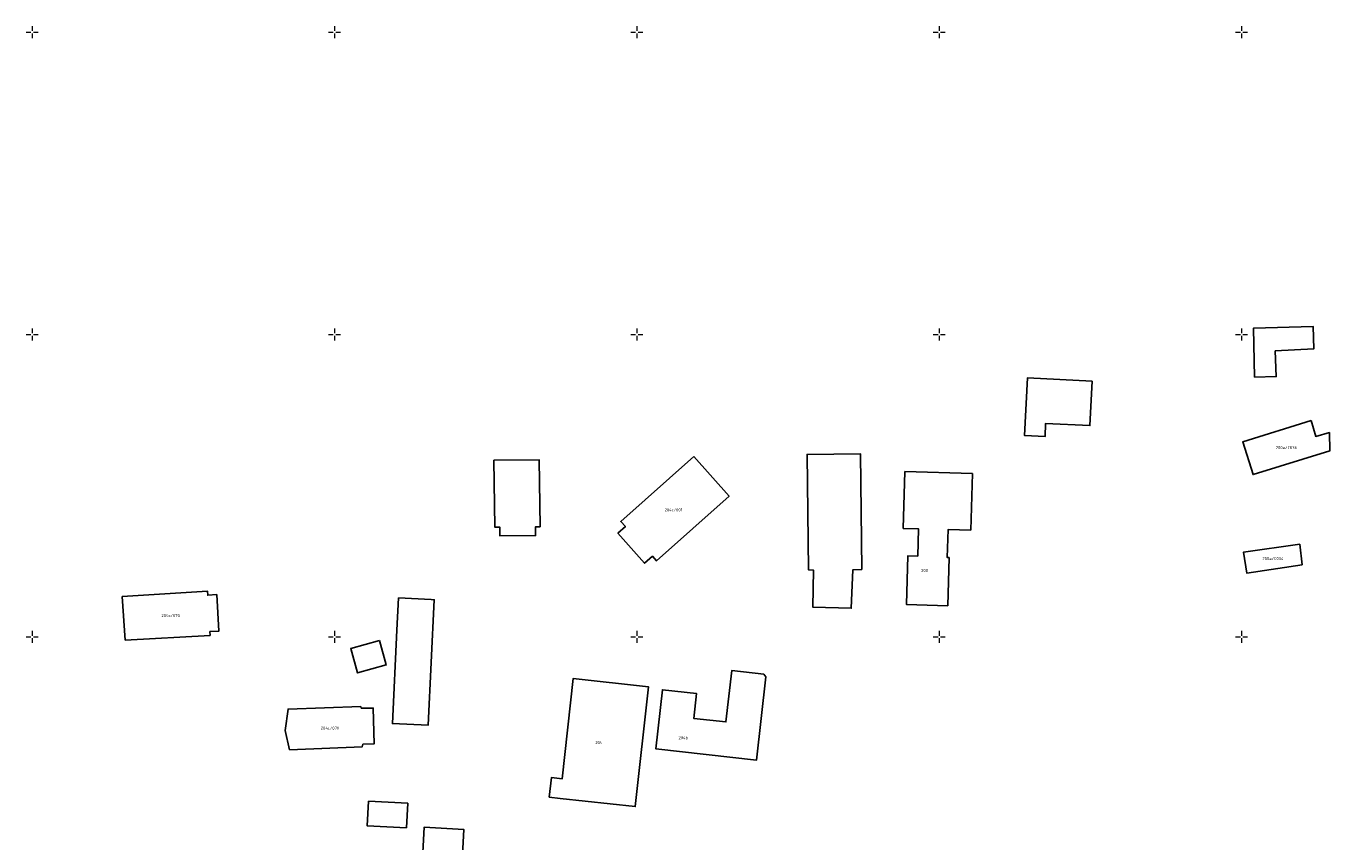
# Model space of a CAD drawing. Header units: metres. Extents: x 132947 to 136301, y 465956 to 467151.
# Tile 23 of 28: x 135499 to 135715, y 466816 to 466951. Entities that reach past the tile are written whole.
import ezdxf
from ezdxf.enums import TextEntityAlignment as Align

# ---------------------------------------------------------------- set-up
doc = ezdxf.new("R2010")
doc.units = ezdxf.units.M
doc.layers.get('0').update_dxf_attribs({"color": 8})
doc.layers.add('B-XX-OG-BEBOUWING-GV', color=8, linetype='Continuous')
doc.layers.add('N-WE-OG-BEBOUWING_HUISNUMMER-T25', color=7, linetype='Continuous', lineweight=25)
doc.layers.add('S100_Ruitkruis', color=8, linetype='Continuous', lineweight=18)
doc.styles.add('NLCS-ISO-M200-T25', font='NLCS-ISO.ttf', dxfattribs={"height": 0.5})

# ---------------------------------------------------------------- blocks, each defined once
blk = doc.blocks.new('ruitkruis')
for p, q in [((-2, 0), (-0.4, 0)), ((0, 2), (0, 0.4)), ((0.4, 0), (2, 0)), ((0, -0.4), (0, -2))]:
    blk.add_line(p, q)

msp = doc.modelspace()

# ---------------------------------------------------------------- linework, layer by layer
at = {"layer": 'B-XX-OG-BEBOUWING-GV'}
for points in [[(135702.13, 466892.93), (135705.74, 466893.04), (135705.56, 466897.3), (135711.94, 466897.62), (135711.82, 466901.35), (135701.95, 466901.03)], [(135675.29, 466892.3), (135664.59, 466892.83), (135664.12, 466883.3), (135667.5, 466883.13), (135667.6, 466885.3), (135674.93, 466884.94)], [(135711.51, 466885.77), (135700.2, 466882.25), (135701.89, 466876.83), (135714.61, 466880.78), (135714.53, 466883.8), (135712.26, 466883.15)], [(135609.4, 466879.82), (135597.35, 466869.09), (135598.1, 466868.25), (135596.87, 466867.15), (135601.29, 466862.19), (135602.58, 466863.34), (135603.26, 466862.58), (135615.24, 466873.27)], [(135637.21, 466861.13), (135636.98, 466880.28), (135628.14, 466880.17), (135628.36, 466861.11), (135629.19, 466861.06), (135629.08, 466854.93), (135635.44, 466854.73), (135635.74, 466861.11)], [(135584, 466868.23), (135583.87, 466879.28), (135576.36, 466879.2), (135576.49, 466868.15), (135577.33, 466868.16), (135577.35, 466866.69), (135583.26, 466866.76), (135583.24, 466868.22)], [(135655.23, 466867.65), (135655.5, 466877.01), (135644.32, 466877.34), (135644.04, 466867.94), (135646.59, 466867.86), (135646.46, 466863.36), (135644.83, 466863.41), (135644.59, 466855.36), (135651.4, 466855.16), (135651.64, 466863.11), (135651.33, 466863.12), (135651.47, 466867.76)], [(135710.04, 466861.9), (135709.61, 466865.33), (135700.33, 466864.02), (135700.84, 466860.57)], [(135529.38, 466850.91), (135530.9, 466850.98), (135530.54, 466857), (135529.03, 466856.9), (135528.98, 466857.59), (135514.89, 466856.66), (135515.39, 466849.47), (135529.42, 466850.26)], [(135565.96, 466856.19), (135560.6, 466856.45), (135560.33, 466851.12), (135559.58, 466835.66), (135565.51, 466835.42), (135566.51, 466856.16)], [(135557.42, 466849.41), (135552.69, 466848.07), (135553.83, 466844.04), (135558.56, 466845.38)], [(135587.3, 466823.31), (135599.73, 466821.94), (135601.92, 466841.75), (135589.49, 466843.13), (135587.65, 466826.54), (135585.86, 466826.74), (135585.5, 466823.51)], [(135621.33, 466843.39), (135620.97, 466843.84), (135615.68, 466844.43), (135614.74, 466835.94), (135609.41, 466836.53), (135609.86, 466840.65), (135604.22, 466841.28), (135603.14, 466831.49), (135619.81, 466829.64)], [(135554.41, 466838.21), (135554.33, 466838.49), (135542.32, 466838.07), (135541.87, 466834.54), (135542.58, 466831.34), (135554.6, 466831.84), (135554.69, 466832.25), (135556.54, 466832.3), (135556.4, 466838.24)], [(135561.9, 466818.41), (135562.11, 466822.49), (135555.64, 466822.83), (135555.43, 466818.76)], [(135563.92, 466801.82), (135570.49, 466801.47), (135571.38, 466818.17), (135564.81, 466818.52)]]:
    msp.add_lwpolyline(points, close=True, dxfattribs=at)

# ---------------------------------------------------------------- block references
at = {"layer": 'S100_Ruitkruis', "xscale": 0.5, "yscale": 0.5, "zscale": 0.5}
for p in [(135500, 466950), (135550, 466950), (135600, 466950), (135650, 466950), (135700, 466950), (135500, 466900), (135550, 466900), (135600, 466900), (135650, 466900), (135700, 466900), (135500, 466850), (135550, 466850), (135600, 466850), (135650, 466850), (135700, 466850)]:
    msp.add_blockref('ruitkruis', p, dxfattribs=at)

# ---------------------------------------------------------------- texts
at = {"layer": 'N-WE-OG-BEBOUWING_HUISNUMMER-T25', "style": 'NLCS-ISO-M200-T25'}
for s, p in [('200a/C036', (135707.41, 466881.3)), ('204c/001', (135606.06, 466871.01)), ('200a/C034', (135705.19, 466862.95)), ('200', (135647.58, 466860.98)), ('204c/070', (135522.9, 466853.53)), ('204c/071', (135549.21, 466834.92)), ('204', (135593.71, 466832.53)), ('204b', (135607.68, 466833.34))]:
    msp.add_text(s, height=0.5, dxfattribs=at).set_placement(p, align=Align.MIDDLE_CENTER)

doc.saveas('drawing.dxf')
